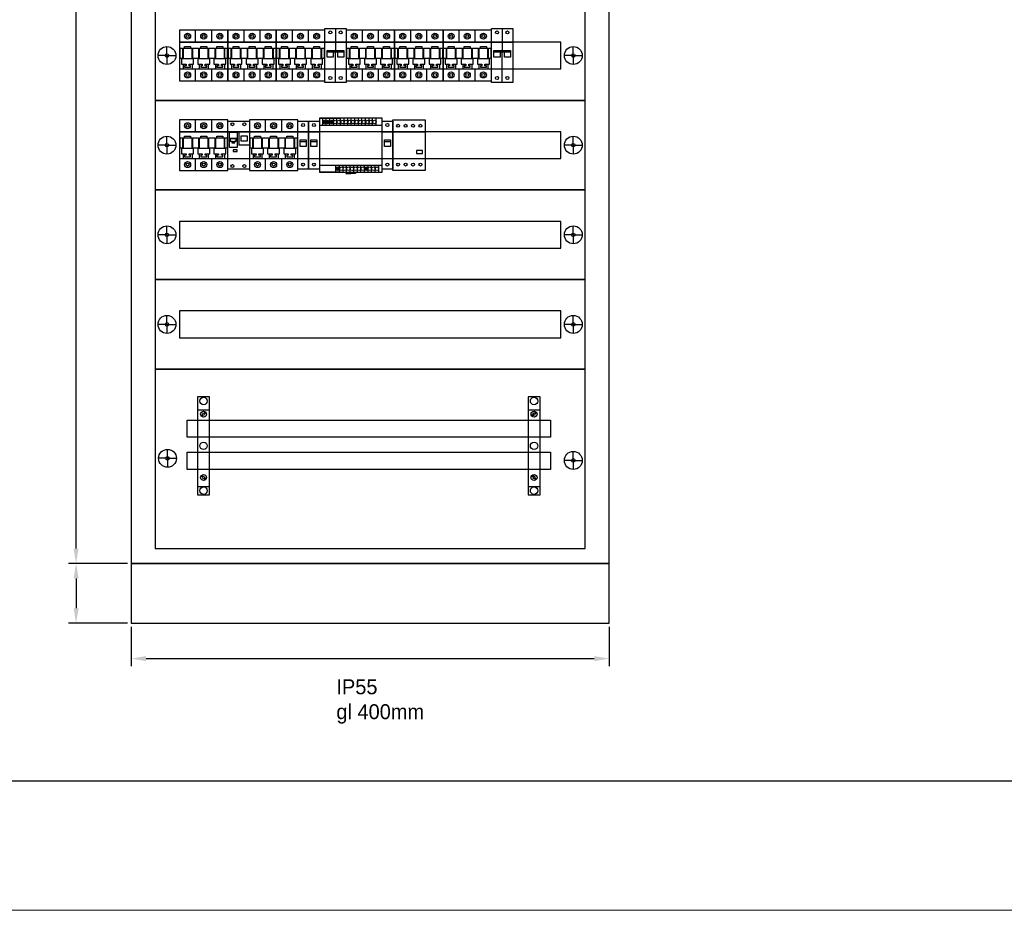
# Model space of a CAD drawing. Header units: centimetres. Extents: x -4250 to -484, y 169 to 6592.
# Tile 118 of 178: x -1215 to -1050, y 4327 to 4476. Entities that reach past the tile are written whole.
import ezdxf

# ---------------------------------------------------------------- set-up
doc = ezdxf.new("R2010")
doc.units = ezdxf.units.CM
for name, color, linetype in [('1', 7, 'Continuous'), ('RAMKA1', 100, 'Continuous'), ('żółty', 2, 'Continuous')]:
    doc.layers.add(name, color=color, linetype=linetype)
doc.layers.add('Ramka zew.', color=9, linetype='Continuous', lineweight=20, plot=False)
doc.dimstyles.new('ISO-25', dxfattribs={"dimtxt": 2.5, "dimasz": 2.5, "dimexe": 1.25, "dimexo": 0.625, "dimtad": 1, "dimdsep": 46, "dimtxsty": 'Standard', "dimcen": 2.5, "dimadec": 0, "dimazin": 0, "dimtfac": 1, "dimtmove": 0, "dimatfit": 3, "dimfxl": 0, "dimarcsym": 0})

# ---------------------------------------------------------------- blocks, each defined once
blk = doc.blocks.new('*D66')
at = {"layer": '1', "color": 0, "lineweight": -2, "transparency": 16777216}
for p, q in [((-1196.83, 4584.57), (-1206.66, 4584.57)), ((-1205.41, 4387.07), (-1205.41, 4582.07)), ((-1196.83, 4384.57), (-1206.66, 4384.57))]:
    blk.add_line(p, q, dxfattribs=at)
at = {"layer": '1', "color": 0, "transparency": 16777216}
for points in [[(-1204.99, 4582.07), (-1205.83, 4582.07), (-1205.41, 4584.57)], [(-1205.83, 4387.07), (-1204.99, 4387.07), (-1205.41, 4384.57)]]:
    blk.add_solid(points, dxfattribs=at)
at = {"layer": 'Defpoints', "color": 0, "transparency": 16777216}
for p in [(-1205.41, 4584.57), (-1196.2, 4584.57), (-1196.2, 4384.57)]:
    blk.add_point(p, dxfattribs=at)
blk = doc.blocks.new('114627_1145433629')
blk.add_lwpolyline([(0, 0), (0, -10), (80, -10), (80, 0)], close=True)
at = {"flags": 1}
for tag, p in [('BD', (84.05, 0.27)), ('NK', (84.05, -1.72)), ('TYP', (84.05, -3.32)), ('PO', (84.05, -4.86))]:
    blk.add_attdef(tag, p, '', height=1, dxfattribs=at)
blk = doc.blocks.new('*D68')
at = {"layer": '1', "color": 0, "lineweight": -2, "transparency": 16777216}
for p, q in [((-1196.2, 4373.95), (-1196.2, 4367.39)), ((-1116.2, 4373.95), (-1116.2, 4367.39)), ((-1193.7, 4368.64), (-1118.7, 4368.64))]:
    blk.add_line(p, q, dxfattribs=at)
at = {"layer": '1', "color": 0, "transparency": 16777216}
for points in [[(-1193.7, 4369.06), (-1193.7, 4368.22), (-1196.2, 4368.64)], [(-1118.7, 4368.22), (-1118.7, 4369.06), (-1116.2, 4368.64)]]:
    blk.add_solid(points, dxfattribs=at)
at = {"layer": 'Defpoints', "color": 0, "transparency": 16777216}
for p in [(-1196.2, 4374.57), (-1116.2, 4374.57), (-1116.2, 4368.64)]:
    blk.add_point(p, dxfattribs=at)
blk = doc.blocks.new('108394_135195752')
for p, q in [((2.09, 15.09), (2.09, 16.59)), ((2.09, 15.09), (0.59, 15.09)), ((2.09, 15.09), (3.59, 15.09)), ((2.09, 15.09), (2.09, 13.59)), ((70, 14.74), (70, 16.24)), ((70, 14.74), (68.5, 14.74)), ((70, 14.74), (71.5, 14.74)), ((70, 14.74), (70, 13.24))]:
    blk.add_line(p, q)
blk.add_lwpolyline([(0, 30), (0, 0), (72, 0), (72, 30)], close=True)
for centre, radius in [((2.09, 15.09), 1.5), ((2.09, 15.09), 0.3), ((70, 14.74), 1.5), ((70, 14.74), 0.3)]:
    blk.add_circle(centre, radius)
at = {"flags": 1}
for tag, p in [('BD', (75.01, 13.98)), ('NK', (75.01, 11.99)), ('TYP', (75.01, 10.39)), ('PO', (75.01, 8.85))]:
    blk.add_attdef(tag, p, '', height=1, dxfattribs=at)
blk = doc.blocks.new('286690_1790574627')
for p, q in [((2, 7.5), (2, 9)), ((70, 7.5), (70, 9)), ((2, 7.5), (0.5, 7.5)), ((2, 7.5), (3.5, 7.5)), ((2, 7.5), (2, 6)), ((70, 7.5), (68.5, 7.5)), ((70, 7.5), (70, 6)), ((70, 7.5), (71.5, 7.5))]:
    blk.add_line(p, q)
for points in [[(0, 0), (72, 0), (72, 15), (0, 15)], [(4.1, 5.25), (67.9, 5.25), (67.9, 9.75), (4.1, 9.75)]]:
    blk.add_lwpolyline(points, close=True)
for centre, radius in [((2, 7.5), 1.5), ((70, 7.5), 1.5), ((2, 7.5), 0.3), ((70, 7.5), 0.3)]:
    blk.add_circle(centre, radius)
at = {"flags": 1}
for tag, p in [('BD', (74.38, 9.53)), ('NK', (74.38, 7.54)), ('TYP', (74.38, 5.94)), ('PO', (74.38, 4.4))]:
    blk.add_attdef(tag, p, '', height=1, dxfattribs=at)
blk = doc.blocks.new('F1955003')
for p, q in [((8.1, 6.5), (0, 6.5)), ((0, 6.5), (0, -2)), ((2.7, 4.5), (2.7, 6.5)), ((5.4, 4.5), (5.4, 6.5)), ((8.1, -2), (8.1, 6.5)), ((0, 4.5), (2.7, 4.5)), ((0.1, 3.5), (0.5, 3.5)), ((0.1, 1.75), (0.1, 3.5)), ((0.5, 3.5), (0.5, 1.75)), ((0.6, 3.5), (2.1, 3.5)), ((0.6, 3.5), (0.6, 1.75)), ((0.85, 3.5), (0.85, 3.75)), ((0.85, 3.75), (1.85, 3.75)), ((1.85, 3.75), (1.85, 3.5)), ((2.1, 1.75), (2.1, 3.5)), ((2.2, 1.75), (2.2, 3.5)), ((2.2, 3.5), (3, 3.5)), ((2.4, 3.5), (3.2, 3.5)), ((2.7, 4.5), (5.4, 4.5)), ((3.2, 3.5), (3.2, 1.75)), ((3.3, 3.5), (4.8, 3.5)), ((3.3, 3.5), (3.3, 1.75)), ((3.55, 3.5), (3.55, 3.75)), ((3.55, 3.75), (4.55, 3.75)), ((4.55, 3.75), (4.55, 3.5)), ((4.8, 1.75), (4.8, 3.5)), ((4.9, 3.5), (5.7, 3.5)), ((4.9, 1.75), (4.9, 3.5)), ((5.1, 3.5), (5.9, 3.5)), ((5.4, 4.5), (8.1, 4.5)), ((5.9, 3.5), (5.9, 1.75)), ((6, 3.5), (7.5, 3.5)), ((6, 3.5), (6, 1.75)), ((6.25, 3.5), (6.25, 3.75)), ((6.25, 3.75), (7.25, 3.75)), ((7.25, 3.75), (7.25, 3.5)), ((7.5, 1.75), (7.5, 3.5)), ((7.6, 1.75), (7.6, 3.5)), ((7.6, 3.5), (8, 3.5)), ((8, 3.5), (8, 1.75)), ((8.1, 0), (8.1, 4.5)), ((0.6, 1.75), (0.1, 1.75)), ((0.35, 1.75), (0.35, 0.8)), ((0.35, 1.75), (0.35, 0.8)), ((0.5, 1.75), (0.6, 1.75)), ((0.5, 1.75), (0.6, 1.75)), ((0.5, 1.75), (0.6, 1.75)), ((0.5, 1.75), (0.6, 1.75)), ((0.6, 1.75), (2.1, 1.75)), ((0.6, 1.75), (2.1, 1.75)), ((0.6, 1.75), (2.1, 1.75)), ((0.6, 1.75), (2.1, 1.75)), ((2.1, 1.75), (2.2, 1.75)), ((2.1, 1.75), (2.2, 1.75)), ((2.1, 1.75), (2.2, 1.75)), ((2.1, 1.75), (2.2, 1.75)), ((3, 1.75), (2.2, 1.75)), ((2.35, 0.8), (2.35, 1.75)), ((2.35, 0.8), (2.35, 1.75)), ((3.2, 1.75), (2.4, 1.75)), ((3.05, 1.75), (3.05, 0.8)), ((3.05, 1.75), (3.05, 0.8)), ((3.2, 1.75), (3.3, 1.75)), ((3.2, 1.75), (3.3, 1.75)), ((3.2, 1.75), (3.3, 1.75)), ((3.2, 1.75), (3.3, 1.75)), ((3.3, 1.75), (4.8, 1.75)), ((3.3, 1.75), (4.8, 1.75)), ((3.3, 1.75), (4.8, 1.75)), ((3.3, 1.75), (4.8, 1.75)), ((4.8, 1.75), (4.9, 1.75)), ((4.8, 1.75), (4.9, 1.75)), ((4.8, 1.75), (4.9, 1.75)), ((4.8, 1.75), (4.9, 1.75)), ((5.7, 1.75), (4.9, 1.75)), ((5.05, 0.8), (5.05, 1.75)), ((5.05, 0.8), (5.05, 1.75)), ((5.9, 1.75), (5.1, 1.75)), ((5.75, 1.75), (5.75, 0.8)), ((5.75, 1.75), (5.75, 0.8)), ((5.9, 1.75), (6, 1.75)), ((5.9, 1.75), (6, 1.75)), ((5.9, 1.75), (6, 1.75)), ((5.9, 1.75), (6, 1.75)), ((6, 1.75), (7.5, 1.75)), ((6, 1.75), (7.5, 1.75)), ((6, 1.75), (7.5, 1.75)), ((6, 1.75), (7.5, 1.75)), ((7.5, 1.75), (7.6, 1.75)), ((7.5, 1.75), (7.6, 1.75)), ((7.5, 1.75), (7.6, 1.75)), ((7.5, 1.75), (7.6, 1.75)), ((8, 1.75), (7.6, 1.75)), ((7.75, 0.8), (7.75, 1.75)), ((7.75, 0.8), (7.75, 1.75)), ((0, 0), (2.7, 0)), ((0.35, 0.8), (1.1, 0.8)), ((0.35, 0.8), (1.1, 0.8)), ((0.6, 0.8), (0.6, 0)), ((0.6, 0.8), (0.6, 0)), ((0.85, 0.55), (0.85, 0.3)), ((1.1, 0.55), (0.85, 0.55)), ((1.1, 0.55), (0.85, 0.55)), ((0.85, 0.55), (0.85, 0.3)), ((0.85, 0.3), (1.85, 0.3)), ((0.85, 0.3), (1.85, 0.3)), ((1.1, 0.8), (1.1, 0.55)), ((1.1, 0.8), (1.1, 0.55)), ((1.6, 0.8), (2.35, 0.8)), ((1.6, 0.8), (2.35, 0.8)), ((1.6, 0.55), (1.6, 0.8)), ((1.6, 0.55), (1.6, 0.8)), ((1.85, 0.55), (1.6, 0.55)), ((1.85, 0.55), (1.6, 0.55)), ((1.85, 0.3), (1.85, 0.55)), ((1.85, 0.3), (1.85, 0.55)), ((2.1, 0.8), (2.1, 0)), ((2.1, 0.8), (2.1, 0)), ((2.7, -2), (2.7, 0)), ((2.7, 0), (5.4, 0)), ((3.05, 0.8), (3.8, 0.8)), ((3.05, 0.8), (3.8, 0.8)), ((3.3, 0.8), (3.3, 0)), ((3.3, 0.8), (3.3, 0)), ((3.55, 0.55), (3.55, 0.3)), ((3.8, 0.55), (3.55, 0.55)), ((3.8, 0.55), (3.55, 0.55)), ((3.55, 0.55), (3.55, 0.3)), ((3.55, 0.3), (4.55, 0.3)), ((3.55, 0.3), (4.55, 0.3)), ((3.8, 0.8), (3.8, 0.55)), ((3.8, 0.8), (3.8, 0.55)), ((4.3, 0.55), (4.3, 0.8)), ((4.3, 0.8), (5.05, 0.8)), ((4.3, 0.8), (5.05, 0.8)), ((4.3, 0.55), (4.3, 0.8)), ((4.55, 0.55), (4.3, 0.55)), ((4.55, 0.55), (4.3, 0.55)), ((4.55, 0.3), (4.55, 0.55)), ((4.55, 0.3), (4.55, 0.55)), ((4.8, 0.8), (4.8, 0)), ((4.8, 0.8), (4.8, 0)), ((5.4, -2), (5.4, 0)), ((5.4, 0), (8.1, 0)), ((5.75, 0.8), (6.5, 0.8)), ((5.75, 0.8), (6.5, 0.8)), ((6, 0.8), (6, 0)), ((6, 0.8), (6, 0)), ((6.25, 0.55), (6.25, 0.3)), ((6.5, 0.55), (6.25, 0.55)), ((6.5, 0.55), (6.25, 0.55)), ((6.25, 0.55), (6.25, 0.3)), ((6.25, 0.3), (7.25, 0.3)), ((6.25, 0.3), (7.25, 0.3)), ((6.5, 0.8), (6.5, 0.55)), ((6.5, 0.8), (6.5, 0.55)), ((7, 0.8), (7.75, 0.8)), ((7, 0.8), (7.75, 0.8)), ((7, 0.55), (7, 0.8)), ((7, 0.55), (7, 0.8)), ((7.25, 0.55), (7, 0.55)), ((7.25, 0.55), (7, 0.55)), ((7.25, 0.3), (7.25, 0.55)), ((7.25, 0.3), (7.25, 0.55)), ((7.5, 0.8), (7.5, 0)), ((7.5, 0.8), (7.5, 0)), ((0, -2), (8.1, -2))]:
    blk.add_line(p, q)
for centre, radius in [((1.35, 5.5), 0.5), ((1.35, 5.5), 0.25), ((4.05, 5.5), 0.5), ((4.05, 5.5), 0.25), ((6.75, 5.5), 0.5), ((6.75, 5.5), 0.25), ((1.35, -1), 0.5), ((1.35, -1), 0.25), ((4.05, -1), 0.5), ((4.05, -1), 0.25), ((6.75, -1), 0.5), ((6.75, -1), 0.25)]:
    blk.add_circle(centre, radius)
at = {"flags": 1}
for tag, p in [('BD', (8.82, 5.89)), ('NK', (8.82, 3.57)), ('TYP', (8.82, 2.16)), ('PO', (8.82, 0.64))]:
    blk.add_attdef(tag, p, '', height=0.5, dxfattribs=at)
blk = doc.blocks.new('*D69')
at = {"layer": '1', "color": 0, "lineweight": -2, "transparency": 16777216}
for p, q in [((-1196.83, 4384.57), (-1206.66, 4384.57)), ((-1205.41, 4382.07), (-1205.41, 4377.07)), ((-1196.83, 4374.57), (-1206.66, 4374.57))]:
    blk.add_line(p, q, dxfattribs=at)
at = {"layer": '1', "color": 0, "transparency": 16777216}
for points in [[(-1204.99, 4382.07), (-1205.83, 4382.07), (-1205.41, 4384.57)], [(-1205.83, 4377.07), (-1204.99, 4377.07), (-1205.41, 4374.57)]]:
    blk.add_solid(points, dxfattribs=at)
at = {"layer": 'Defpoints', "color": 0, "transparency": 16777216}
for p in [(-1196.2, 4384.57), (-1205.41, 4374.57), (-1196.2, 4374.57)]:
    blk.add_point(p, dxfattribs=at)
blk = doc.blocks.new('107069_168785615')
for p, q in [((0, 14.2), (2, 14.2)), ((0.89, 13.5), (0.59, 13.21)), ((1, 13.39), (0.71, 13.09)), ((0.82, 13.57), (0.93, 13.68)), ((0.89, 13.5), (0.82, 13.57)), ((1, 13.61), (0.93, 13.68)), ((1.29, 13.91), (1, 13.61)), ((1, 13.39), (1.07, 13.32)), ((1.07, 13.32), (1.18, 13.43)), ((1.41, 13.79), (1.11, 13.5)), ((1.11, 13.5), (1.18, 13.43)), ((1, 3.01), (0.71, 3.31)), ((0.89, 2.9), (0.59, 3.19)), ((0.89, 2.9), (0.82, 2.83)), ((0.82, 2.83), (0.93, 2.72)), ((1, 2.79), (0.93, 2.72)), ((1, 3.01), (1.07, 3.08)), ((1.29, 2.49), (1, 2.79)), ((1.07, 3.08), (1.18, 2.97)), ((1.11, 2.9), (1.18, 2.97)), ((1.41, 2.61), (1.11, 2.9)), ((0, 1.4), (2, 1.4))]:
    blk.add_line(p, q)
blk.add_lwpolyline([(0, 0), (2, 0), (2, 16.4), (0, 16.4)], close=True)
for centre, radius in [((1, 15.7), 0.621), ((1, 13.5), 0.5), ((1, 8.2), 0.621), ((1, 2.9), 0.5), ((1, 0.7), 0.621)]:
    blk.add_circle(centre, radius)
at = {"flags": 1}
for tag, p in [('BD', (4.18, 17.81)), ('NK', (4.18, 12.61)), ('TYP', (4.18, 7.41)), ('PO', (4.18, 1.82))]:
    blk.add_attdef(tag, p, '', height=2.5, dxfattribs=at)
blk = doc.blocks.new('F921901024')
for p, q in [((0, -1.75), (0, 6.25)), ((0, 6.25), (3.6, 6.25)), ((3.6, 6.25), (3.6, -1.75)), ((0.28, 1.88), (0.28, 4.38)), ((0.4, 3.38), (1.4, 3.38)), ((1.52, 4.38), (1.52, 1.88)), ((1.8, 4.5), (1.8, 2.25)), ((2.2, 2.94), (2.2, 3.81)), ((2.2, 3.81), (3.2, 3.81)), ((3.2, 3.81), (3.2, 2.94)), ((1.52, 1.88), (0.28, 1.88)), ((3.6, 2.25), (1.8, 2.25)), ((3.2, 2.94), (2.2, 2.94)), ((1.52, 1.47), (0.86, 1.47)), ((0.86, 1.47), (0.86, 1.21)), ((0.86, 1.21), (1.52, 1.21)), ((1.52, 1.21), (1.52, 1.47)), ((3.6, -1.75), (0, -1.75))]:
    blk.add_line(p, q)
at = {"linetype": 'Continuous'}
for p, q in [((0, 4.5), (3.6, 4.5)), ((1.52, 4.38), (0.28, 4.38)), ((1.52, 3.38), (0.28, 3.38)), ((0, 0), (3.6, 0))]:
    blk.add_line(p, q, dxfattribs=at)
at = {"color": 7, "linetype": 'Continuous'}
for p, q in [((0.4, 3.38), (0.4, 2.9)), ((0.4, 3.38), (0.4, 2.9)), ((1.4, 2.9), (1.4, 3.38)), ((1.4, 2.9), (1.4, 3.38)), ((0.4, 2.9), (0.77, 2.9)), ((0.4, 2.9), (0.77, 2.9)), ((0.65, 2.78), (0.65, 2.65)), ((0.77, 2.78), (0.65, 2.78)), ((0.77, 2.78), (0.65, 2.78)), ((0.65, 2.78), (0.65, 2.65)), ((0.65, 2.65), (1.15, 2.65)), ((0.65, 2.65), (1.15, 2.65)), ((0.77, 2.9), (0.77, 2.78)), ((0.77, 2.9), (0.77, 2.78)), ((1.02, 2.78), (1.02, 2.9)), ((1.02, 2.78), (1.02, 2.9)), ((1.02, 2.9), (1.4, 2.9)), ((1.02, 2.9), (1.4, 2.9)), ((1.15, 2.78), (1.02, 2.78)), ((1.15, 2.78), (1.02, 2.78)), ((1.15, 2.65), (1.15, 2.78)), ((1.15, 2.65), (1.15, 2.78))]:
    blk.add_line(p, q, dxfattribs=at)
at = {"linetype": 'Continuous'}
for centre in [(0.75, 5.75), (2.75, 5.75), (0.75, -1.25), (2.75, -1.25)]:
    blk.add_circle(centre, 0.25, dxfattribs=at)
at = {"flags": 1}
for tag, p in [('BD', (4.04, 3.51)), ('typ', (4.04, 1.79)), ('NK', (4.04, 2.55)), ('po', (4.04, 0.83))]:
    blk.add_attdef(tag, p, '', height=0.5, dxfattribs=at)
blk = doc.blocks.new('F248221_1248309715')
for p, q in [((0.05, 6.75), (3.55, 6.75)), ((0.56, 5.59), (0.56, 6.75)), ((1.16, 5.59), (1.16, 6.75)), ((1.75, 5.59), (1.75, 6.75)), ((2.35, 5.59), (2.35, 6.75)), ((2.95, 5.59), (2.95, 6.75)), ((3.55, 5.59), (3.55, 6.75)), ((3.55, 5.59), (3.55, 6.75)), ((4.14, 5.59), (4.14, 6.75)), ((4.74, 5.59), (4.74, 6.75)), ((4.74, 5.59), (4.74, 6.75)), ((5.34, 5.59), (5.34, 6.75)), ((5.93, 5.59), (5.93, 6.75)), ((6.53, 5.59), (6.53, 6.75)), ((7.13, 5.59), (7.13, 6.75)), ((7.73, 5.59), (7.73, 6.75)), ((7.73, 5.59), (7.73, 6.75)), ((8.32, 5.59), (8.32, 6.75)), ((8.92, 5.59), (8.92, 6.75)), ((8.92, 5.59), (8.92, 6.75)), ((9.52, 5.59), (9.52, 6.75)), ((0, 5.59), (10.5, 5.59)), ((1.03, 5.9), (0.6, 6.25)), ((0.94, 6.32), (0.7, 6.05)), ((0.7, 6.04), (0.78, 5.98)), ((0.71, 6.39), (1.14, 6.05)), ((0.78, 5.98), (1.03, 6.24)), ((1.03, 6.24), (0.94, 6.32)), ((1.63, 5.9), (1.2, 6.25)), ((1.54, 6.32), (1.3, 6.05)), ((1.3, 6.04), (1.38, 5.98)), ((1.31, 6.39), (1.74, 6.05)), ((1.38, 5.98), (1.63, 6.24)), ((1.63, 6.24), (1.54, 6.32)), ((2.23, 5.9), (1.79, 6.25)), ((2.14, 6.32), (1.9, 6.05)), ((1.9, 6.04), (1.97, 5.98)), ((1.91, 6.39), (2.33, 6.05)), ((1.97, 5.98), (2.23, 6.24)), ((2.23, 6.24), (2.14, 6.32)), ((0, -1.09), (10.5, -1.09)), ((2.78, -2.25), (2.78, -1.09)), ((3.25, -1.93), (2.82, -1.58)), ((3.16, -1.52), (2.92, -1.78)), ((2.93, -1.45), (3.36, -1.78)), ((3, -1.86), (3.25, -1.6)), ((3.25, -1.6), (3.16, -1.52)), ((3.38, -2.25), (3.38, -1.09)), ((3.38, -2.25), (3.38, -1.09)), ((3.38, -2.25), (3.38, -1.09)), ((3.38, -2.25), (3.38, -1.09)), ((3.97, -2.25), (3.97, -1.09)), ((4.57, -2.25), (4.57, -1.09)), ((5.17, -2.25), (5.17, -1.09)), ((5.17, -2.25), (5.17, -1.09)), ((5.77, -2.25), (5.77, -1.09)), ((6.36, -2.25), (6.36, -1.09)), ((6.96, -2.25), (6.96, -1.09)), ((7.56, -2.25), (7.56, -1.09)), ((8.03, -1.93), (7.59, -1.58)), ((7.94, -1.52), (7.7, -1.78)), ((7.71, -1.45), (8.13, -1.78)), ((7.78, -1.86), (8.03, -1.6)), ((8.03, -1.6), (7.94, -1.52)), ((8.15, -2.25), (8.15, -1.09)), ((8.15, -2.25), (8.15, -1.09)), ((8.15, -2.25), (8.15, -1.09)), ((8.75, -2.25), (8.75, -1.09)), ((9.35, -2.25), (9.35, -1.09)), ((9.35, -2.25), (9.35, -1.09)), ((9.95, -2.25), (9.95, -1.09)), ((3.55, -2.25), (0.05, -2.25)), ((2.92, -1.8), (3, -1.86)), ((4.35, -2.25), (4.43, -2.5)), ((4.43, -2.5), (5.25, -2.5)), ((6.07, -2.5), (5.25, -2.5)), ((6.15, -2.25), (6.07, -2.5)), ((7.7, -1.8), (7.78, -1.86))]:
    blk.add_line(p, q)
for points in [[(0, -2.25), (10.5, -2.25), (10.5, 6.75), (0, 6.75)], [(0, 0), (10.5, 0), (10.5, 4.5), (0, 4.5)]]:
    blk.add_lwpolyline(points, close=True)
for centre in [(0.86, 6.13), (1.46, 6.13), (2.05, 6.13), (2.65, 6.13), (3.25, 6.13), (3.84, 6.13), (4.44, 6.13), (5.04, 6.13), (5.64, 6.13), (6.23, 6.13), (6.83, 6.13), (7.43, 6.13), (8.02, 6.13), (8.62, 6.13), (9.22, 6.13), (3.08, -1.7), (3.67, -1.7), (4.27, -1.7), (4.87, -1.7), (5.47, -1.7), (6.06, -1.7), (6.66, -1.7), (7.26, -1.7), (7.86, -1.7), (8.45, -1.7), (9.05, -1.7), (9.65, -1.7)]:
    blk.add_circle(centre, 0.299)
at = {"flags": 1}
for tag, p in [('BD', (10.78, 2.36)), ('NK', (10.78, 1.48)), ('TYP', (10.78, 0.66)), ('PO', (10.78, -0.25))]:
    blk.add_attdef(tag, p, '', height=0.5, dxfattribs=at)
blk = doc.blocks.new('064786')
for p, q in [((0, -2.25), (0, 6.75)), ((0, 6.75), (1.8, 6.75)), ((1.8, 6.75), (1.8, 3.12)), ((1.8, 6.75), (3.6, 6.75)), ((3.6, 6.75), (3.6, -2.25)), ((0, 4.5), (1.8, 4.5)), ((1.8, 4.5), (3.6, 4.5)), ((0.42, 3.12), (2.3, 3.12)), ((0.42, 2.88), (0.42, 3.12)), ((0.42, 2.88), (2.42, 2.88)), ((0.42, 2), (0.42, 2.88)), ((1.43, 2), (0.42, 2)), ((1.43, 2.88), (1.43, 2)), ((1.8, -2.25), (1.8, 2.88)), ((2.17, 3.12), (3.17, 3.12)), ((2.17, 2.88), (3.17, 2.88)), ((2.17, 2), (2.17, 2.88)), ((3.17, 2), (2.17, 2)), ((3.17, 3.12), (3.17, 2.75)), ((3.17, 2.88), (3.17, 2)), ((0, 0), (1.8, 0)), ((1.8, 0), (3.6, 0)), ((1.8, -2.25), (0, -2.25)), ((3.6, -2.25), (1.8, -2.25))]:
    blk.add_line(p, q)
for centre in [(0.93, 6.12), (2.67, 6.12), (0.93, -1.5), (2.67, -1.5)]:
    blk.add_circle(centre, 0.25)
at = {"flags": 1}
for tag, p in [('BD', (4.55, 5.73)), ('NK', (4.55, 3.09)), ('TYP', (4.55, 0.47)), ('PO', (4.55, -1.86))]:
    blk.add_attdef(tag, p, '', height=0.5, dxfattribs=at)
blk = doc.blocks.new('247596')
for p, q in [((0, -1.75), (0, 6.25)), ((0, 6.25), (1.8, 6.25)), ((1.8, 6.25), (1.8, -1.75)), ((0, 4.5), (1.8, 4.5)), ((0.38, 2.88), (0.38, 3.12)), ((0.38, 3.12), (1.38, 3.12)), ((0.38, 2.88), (1.38, 2.88)), ((0.38, 2), (0.38, 2.88)), ((1.38, 2), (0.38, 2)), ((1.38, 3.12), (1.38, 2.75)), ((1.38, 2.88), (1.38, 2)), ((0, 0), (1.8, 0)), ((1.8, -1.75), (0, -1.75))]:
    blk.add_line(p, q)
for centre in [(0.88, 5.62), (0.88, -1)]:
    blk.add_circle(centre, 0.25)
at = {"flags": 1}
for tag, p in [('BD', (2.81, 5.48)), ('NK', (2.81, 2.92)), ('TYP', (2.81, 0.73)), ('PO', (2.81, -1.51))]:
    blk.add_attdef(tag, p, '', height=0.5, dxfattribs=at)
blk = doc.blocks.new('A$C6101')
at = {"layer": 'RAMKA1'}
blk.add_line((390.33, 0.38), (0.32, 0.38), dxfattribs=at)
blk = doc.blocks.new('F850001225')
for p, q in [((0, -2), (0, 6.5)), ((0, 6.5), (5.4, 6.5)), ((5.4, 6.5), (5.4, -2)), ((0, 4.5), (5.4, 4.5)), ((0, 0), (5.4, 0)), ((4.95, 1.38), (3.95, 1.38)), ((3.95, 1.38), (3.95, 0.88)), ((3.95, 0.88), (4.95, 0.88)), ((4.95, 0.88), (4.95, 1.38)), ((5.4, -2), (0, -2))]:
    blk.add_line(p, q)
for centre in [(0.88, 5.5), (2.12, 5.5), (3.38, 5.5), (4.62, 5.5), (0.88, -1), (2.12, -1), (3.38, -1), (4.62, -1)]:
    blk.add_circle(centre, 0.25)
at = {"flags": 1}
for tag, p in [('BD', (1.91, 3.1)), ('TYP', (1.91, 1.47)), ('NK', (1.91, 2.28)), ('PO', (1.91, 0.65))]:
    blk.add_attdef(tag, p, '', height=0.5, dxfattribs=at)

msp = doc.modelspace()

# ---------------------------------------------------------------- linework, layer by layer
at = {"color": 3}
msp.add_lwpolyline([(-1196.2024, 4584.5716), (-1196.2024, 4384.5716), (-1116.2024, 4384.5716), (-1116.2024, 4584.5716)], close=True, dxfattribs=at)
msp.add_lwpolyline([(-1192.2024, 4387.0716), (-1120.2024, 4387.0716), (-1120.2024, 4582.0716), (-1192.2024, 4582.0716)], close=True)
at = {"layer": 'Ramka zew.'}
msp.add_lwpolyline([(-1305.3112, 4326.518), (-885.3112, 4326.518), (-885.3112, 4623.518), (-1305.3112, 4623.518)], close=True, dxfattribs=at)
at = {"layer": 'żółty'}
for points in [[(-1186.8083, 4408.5699), (-1126.0234, 4408.5699), (-1126.0234, 4405.6943), (-1186.8083, 4405.6943)], [(-1186.8083, 4403.1783), (-1126.0234, 4403.1783), (-1126.0234, 4400.3027), (-1186.8083, 4400.3027)]]:
    msp.add_lwpolyline(points, close=True, dxfattribs=at)

# ---------------------------------------------------------------- block references
for name, p in [('286690_1790574627', (-1192.2024, 4462.0716)), ('F1955003', (-1188.1024, 4467.3216)), ('F1955003', (-1180.0024, 4467.3216)), ('F1955003', (-1171.9024, 4467.3216)), ('064786', (-1163.8024, 4467.3216)), ('F1955003', (-1160.2024, 4467.3216)), ('F1955003', (-1152.1024, 4467.3216)), ('F1955003', (-1144.0024, 4467.3216)), ('064786', (-1135.9024, 4467.3216)), ('286690_1790574627', (-1192.2024, 4447.0716)), ('F1955003', (-1188.1024, 4452.3216)), ('F1955003', (-1176.4024, 4452.3216)), ('F850001225', (-1152.4024, 4452.3216)), ('F921901024', (-1180.0024, 4452.3216)), ('286690_1790574627', (-1192.2024, 4432.0716)), ('286690_1790574627', (-1192.2024, 4417.0716)), ('108394_135195752', (-1192.2024, 4387.0716))]:
    msp.add_blockref(name, p)
at = {"color": 1}
for p in [(-1168.3024, 4452.3216), (-1166.5024, 4452.3216), (-1154.2024, 4452.3216)]:
    msp.add_blockref('247596', p, dxfattribs=at)
at = {"layer": '1', "color": 1}
msp.add_blockref('A$C6101', (-1282.8197, 4347.7309), dxfattribs=at)
at = {"layer": '1'}
for name, p in [('F248221_1248309715', (-1164.7024, 4452.3216)), ('107069_168785615', (-1185.0797, 4396.0518)), ('107069_168785615', (-1129.7745, 4396.0518)), ('114627_1145433629', (-1196.2024, 4384.5716))]:
    msp.add_blockref(name, p, dxfattribs=at)

# ---------------------------------------------------------------- texts
at = {"insert": (-1161.852, 4365.1738), "char_height": 2.5, "width": 37.827904, "attachment_point": 1}
msp.add_mtext('{\\C7;IP55\\Pgl 400mm}', dxfattribs=at)

# ---------------------------------------------------------------- dimensions: what is measured, and where the dimension line sits
at = {"layer": '1'}
for base, p2, picture, middle in [((-1205.4095, 4584.5716), (-1196.2024, 4584.5716), '*D66', (-1207.2845, 4484.5716)), ((-1205.4095, 4374.5716), (-1196.2024, 4374.5716), '*D69', (-1207.2845, 4379.5716))]:
    dim = msp.add_linear_dim(base=base, p1=(-1196.2024, 4384.5716), p2=p2, angle=90, dimstyle='ISO-25', dxfattribs=at)
    dim.commit()
    dim.dimension.update_dxf_attribs({"geometry": picture, "text_midpoint": middle})
dim = msp.add_linear_dim(base=(-1116.2024, 4368.6393), p1=(-1196.2024, 4374.5716), p2=(-1116.2024, 4374.5716), dimstyle='ISO-25', dxfattribs=at)
dim.commit()
dim.dimension.update_dxf_attribs({"geometry": '*D68', "text_midpoint": (-1156.2024, 4368.6393), "dimtype": 160})

doc.saveas('drawing.dxf')
